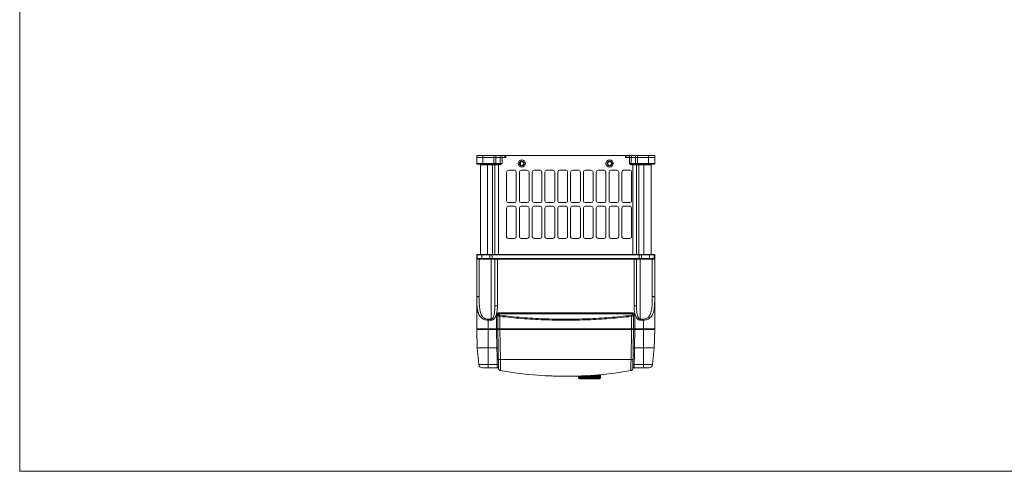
# Model space of a CAD drawing. Header units: millimetres. Extents: x -473 to 23648, y -382 to 1866.
# Tile 49 of 256: x 2110 to 2918, y -382 to -12. Entities that reach past the tile are written whole.
import ezdxf

# ---------------------------------------------------------------- set-up
doc = ezdxf.new("R2010")
doc.units = ezdxf.units.MM
doc.header["$LTSCALE"] = 80
doc.layers.get('0').update_dxf_attribs({"linetype": 'CONTINUOUS'})

msp = doc.modelspace()

# ---------------------------------------------------------------- linework, layer by layer
at = {"lineweight": 0}
for p, q in [((2110.224, 647.262), (2110.224, -382.445)), ((2110.224, -382.445), (4537.836, -382.445))]:
    msp.add_line(p, q, dxfattribs=at)
at = {"color": 0, "linetype": 'Continuous', "lineweight": 0}
for p, q in [((2484.913, -130.004), (2484.913, -123.504)), ((2484.913, -123.504), (2630.913, -123.504)), ((2484.913, -125.004), (2505.913, -125.004)), ((2489.913, -130.504), (2489.913, -123.504)), ((2499.082, -130.504), (2499.082, -123.504)), ((2500.625, -130.004), (2500.625, -123.504)), ((2504.2, -130.004), (2504.2, -123.504)), ((2505.744, -130.004), (2505.744, -123.504)), ((2505.913, -123.504), (2505.913, -125.004)), ((2505.913, -125.004), (2508.913, -125.004)), ((2507.913, -123.504), (2507.913, -125.004)), ((2508.913, -123.504), (2508.913, -125.004)), ((2520.913, -131.096), (2520.913, -128.913)), ((2606.913, -123.504), (2606.913, -125.004)), ((2606.913, -125.004), (2609.913, -125.004)), ((2607.913, -125.004), (2607.913, -123.504)), ((2609.913, -125.004), (2609.913, -123.504)), ((2609.913, -125.004), (2630.913, -125.004)), ((2610.082, -123.504), (2610.082, -130.004)), ((2611.625, -123.504), (2611.625, -130.004)), ((2615.2, -123.504), (2615.2, -130.004)), ((2616.744, -130.504), (2616.744, -123.504)), ((2625.913, -130.504), (2625.913, -123.504)), ((2630.913, -123.504), (2630.913, -130.004)), ((2484.913, -130.004), (2505.744, -130.004)), ((2485.413, -130.504), (2503.107, -130.504)), ((2487.788, -130.504), (2487.977, -130.567)), ((2487.913, -204.504), (2487.913, -130.568)), ((2487.978, -130.568), (2487.977, -130.567)), ((2487.978, -130.568), (2487.994, -130.581)), ((2487.979, -130.568), (2488.001, -130.587)), ((2487.994, -130.581), (2488.015, -130.603)), ((2488.26, -131.004), (2503.107, -131.004)), ((2493.913, -204.504), (2493.913, -130.504)), ((2497.913, -204.504), (2497.913, -130.504)), ((2499.913, -131.004), (2499.913, -204.504)), ((2502.913, -204.504), (2502.913, -130.504)), ((2503.107, -131.004), (2503.107, -130.504)), ((2504.244, -130.816), (2504.093, -130.41)), ((2509.413, -137.004), (2509.413, -160.504)), ((2515.913, -135.504), (2510.913, -135.504)), ((2517.413, -160.504), (2517.413, -137.004)), ((2519.913, -137.004), (2519.913, -160.504)), ((2520.435, -129.904), (2520.913, -129.904)), ((2526.413, -135.504), (2521.413, -135.504)), ((2527.913, -160.504), (2527.913, -137.004)), ((2530.413, -137.004), (2530.413, -160.504)), ((2536.913, -135.504), (2531.913, -135.504)), ((2538.413, -160.504), (2538.413, -137.004)), ((2540.913, -137.004), (2540.913, -160.504)), ((2547.413, -135.504), (2542.413, -135.504)), ((2548.913, -160.504), (2548.913, -137.004)), ((2551.413, -137.004), (2551.413, -160.504)), ((2557.913, -135.504), (2552.913, -135.504)), ((2559.413, -160.504), (2559.413, -137.004)), ((2561.913, -137.004), (2561.913, -160.504)), ((2568.413, -135.504), (2563.413, -135.504)), ((2569.913, -160.504), (2569.913, -137.004)), ((2572.413, -137.004), (2572.413, -160.504)), ((2578.913, -135.504), (2573.913, -135.504)), ((2580.413, -160.504), (2580.413, -137.004)), ((2582.913, -137.004), (2582.913, -160.504)), ((2589.413, -135.504), (2584.413, -135.504)), ((2590.913, -160.504), (2590.913, -137.004)), ((2593.413, -137.004), (2593.413, -160.504)), ((2599.913, -135.504), (2594.913, -135.504)), ((2601.413, -160.504), (2601.413, -137.004)), ((2603.913, -137.004), (2603.913, -160.504)), ((2610.413, -135.504), (2605.413, -135.504)), ((2610.082, -130.004), (2630.913, -130.004)), ((2611.582, -130.816), (2611.732, -130.41)), ((2611.913, -160.504), (2611.913, -137.004)), ((2612.718, -131.004), (2612.718, -130.504)), ((2612.718, -130.504), (2630.413, -130.504)), ((2612.718, -131.004), (2627.566, -131.004)), ((2612.913, -204.504), (2612.913, -130.504)), ((2615.913, -204.504), (2615.913, -131.004)), ((2617.913, -204.504), (2617.913, -130.504)), ((2621.913, -204.504), (2621.913, -130.504)), ((2627.812, -130.599), (2627.847, -130.568)), ((2627.847, -130.568), (2627.848, -130.567)), ((2627.848, -130.567), (2628.037, -130.504)), ((2627.913, -130.504), (2627.913, -204.504)), ((2509.413, -166.504), (2509.413, -190.004)), ((2510.913, -162.004), (2515.913, -162.004)), ((2515.913, -165.004), (2510.913, -165.004)), ((2517.413, -190.004), (2517.413, -166.504)), ((2519.913, -166.504), (2519.913, -190.004)), ((2521.413, -162.004), (2526.413, -162.004)), ((2526.413, -165.004), (2521.413, -165.004)), ((2527.913, -190.004), (2527.913, -166.504)), ((2530.413, -166.504), (2530.413, -190.004)), ((2531.913, -162.004), (2536.913, -162.004)), ((2536.913, -165.004), (2531.913, -165.004)), ((2538.413, -190.004), (2538.413, -166.504)), ((2540.913, -166.504), (2540.913, -190.004)), ((2542.413, -162.004), (2547.413, -162.004)), ((2547.413, -165.004), (2542.413, -165.004)), ((2548.913, -190.004), (2548.913, -166.504)), ((2551.413, -166.504), (2551.413, -190.004)), ((2552.913, -162.004), (2557.913, -162.004)), ((2557.913, -165.004), (2552.913, -165.004)), ((2559.413, -190.004), (2559.413, -166.504)), ((2561.913, -166.504), (2561.913, -190.004)), ((2563.413, -162.004), (2568.413, -162.004)), ((2568.413, -165.004), (2563.413, -165.004)), ((2569.913, -190.004), (2569.913, -166.504)), ((2572.413, -166.504), (2572.413, -190.004)), ((2573.913, -162.004), (2578.913, -162.004)), ((2578.913, -165.004), (2573.913, -165.004)), ((2580.413, -190.004), (2580.413, -166.504)), ((2582.913, -166.504), (2582.913, -190.004)), ((2584.413, -162.004), (2589.413, -162.004)), ((2589.413, -165.004), (2584.413, -165.004)), ((2590.913, -190.004), (2590.913, -166.504)), ((2593.413, -166.504), (2593.413, -190.004)), ((2594.913, -162.004), (2599.913, -162.004)), ((2599.913, -165.004), (2594.913, -165.004)), ((2601.413, -190.004), (2601.413, -166.504)), ((2603.913, -166.504), (2603.913, -190.004)), ((2605.413, -162.004), (2610.413, -162.004)), ((2610.413, -165.004), (2605.413, -165.004)), ((2611.913, -190.004), (2611.913, -166.504)), ((2510.913, -191.504), (2515.913, -191.504)), ((2521.413, -191.504), (2526.413, -191.504)), ((2531.913, -191.504), (2536.913, -191.504)), ((2542.413, -191.504), (2547.413, -191.504)), ((2552.913, -191.504), (2557.913, -191.504)), ((2563.413, -191.504), (2568.413, -191.504)), ((2573.913, -191.504), (2578.913, -191.504)), ((2584.413, -191.504), (2589.413, -191.504)), ((2594.913, -191.504), (2599.913, -191.504)), ((2605.413, -191.504), (2610.413, -191.504)), ((2484.913, -205.004), (2630.913, -205.004)), ((2484.913, -208.004), (2484.913, -205.004)), ((2630.913, -208.004), (2484.913, -208.004)), ((2484.913, -265.504), (2484.913, -208.504)), ((2484.913, -208.504), (2630.913, -208.504)), ((2485.329, -208.004), (2485.329, -205.004)), ((2485.413, -204.504), (2630.413, -204.504)), ((2486.913, -239.115), (2486.913, -208.504)), ((2489.163, -208.004), (2489.163, -205.004)), ((2495.663, -205.004), (2495.663, -208.004)), ((2496.913, -258.491), (2496.913, -208.504)), ((2497.663, -208.504), (2497.663, -204.504)), ((2499.913, -208.504), (2499.913, -246.691)), ((2501.913, -208.504), (2501.913, -246.691)), ((2613.913, -246.691), (2613.913, -208.504)), ((2615.913, -246.691), (2615.913, -208.504)), ((2618.163, -208.504), (2618.163, -204.504)), ((2618.913, -208.504), (2618.913, -257.575)), ((2620.163, -208.004), (2620.163, -205.004)), ((2626.663, -205.004), (2626.663, -208.004)), ((2628.913, -208.504), (2628.913, -239.115)), ((2630.496, -205.004), (2630.496, -208.004)), ((2630.913, -208.004), (2630.913, -205.004)), ((2630.913, -208.504), (2630.913, -265.504)), ((2501.913, -246.691), (2499.913, -246.691)), ((2613.913, -246.691), (2615.913, -246.691)), ((2494.213, -281.069), (2494.213, -257.575)), ((2496.913, -257.575), (2494.213, -257.575)), ((2501.249, -265.504), (2501.249, -254.741)), ((2502.237, -254.741), (2501.249, -254.741)), ((2502.295, -254.306), (2501.378, -253.985)), ((2502.237, -265.504), (2502.237, -254.741)), ((2503.213, -253.819), (2503.213, -252.495)), ((2503.213, -252.495), (2612.613, -252.495)), ((2503.213, -253.304), (2612.613, -253.304)), ((2503.891, -265.504), (2503.891, -255.345)), ((2611.935, -265.504), (2611.935, -255.345)), ((2612.613, -253.819), (2612.613, -252.495)), ((2613.53, -254.306), (2614.448, -253.984)), ((2613.588, -254.741), (2614.576, -254.741)), ((2613.588, -254.741), (2613.588, -265.504)), ((2614.576, -254.741), (2614.576, -265.504)), ((2618.913, -258.491), (2618.913, -257.575)), ((2621.613, -257.575), (2618.913, -257.575)), ((2621.613, -281.069), (2621.613, -257.575)), ((2484.913, -265.504), (2630.913, -265.504)), ((2484.965, -266.004), (2630.86, -266.004)), ((2485.359, -281.069), (2484.965, -266.004)), ((2485.456, -266.004), (2485.413, -265.504)), ((2496.913, -258.491), (2494.213, -258.491)), ((2501.284, -266.004), (2501.54, -281.069)), ((2502.271, -266.004), (2502.531, -281.108)), ((2502.756, -266.004), (2502.713, -265.504)), ((2503.926, -266.004), (2504.362, -290.854)), ((2503.978, -266.004), (2503.971, -265.504)), ((2518.913, -265.504), (2518.918, -266.004)), ((2522.484, -265.504), (2522.489, -266.004)), ((2595.177, -265.504), (2595.173, -266.004)), ((2596.913, -265.504), (2596.908, -266.004)), ((2611.463, -290.854), (2611.899, -266.004)), ((2611.847, -266.004), (2611.854, -265.504)), ((2613.054, -266.004), (2613.095, -265.504)), ((2613.294, -281.108), (2613.554, -266.004)), ((2614.285, -281.069), (2614.542, -266.004)), ((2614.533, -266.004), (2614.571, -265.504)), ((2621.613, -258.491), (2618.913, -258.491)), ((2630.369, -266.004), (2630.413, -265.504)), ((2630.466, -281.069), (2630.86, -266.004)), ((2485.359, -281.069), (2486.655, -294.738)), ((2488.322, -281.06), (2487.856, -281.063)), ((2494.213, -281.069), (2494.211, -294.738)), ((2494.213, -281.069), (2501.541, -281.069)), ((2614.284, -281.069), (2621.613, -281.069)), ((2621.613, -281.069), (2621.614, -294.738)), ((2627.97, -281.063), (2627.503, -281.06)), ((2630.466, -281.069), (2629.17, -294.738)), ((2501.614, -286.904), (2501.751, -294.738)), ((2502.614, -286.981), (2502.755, -295.077)), ((2613.07, -295.077), (2613.212, -286.981)), ((2614.075, -294.738), (2614.211, -286.904)), ((2490.026, -294.737), (2486.655, -294.738)), ((2501.942, -297.454), (2489.642, -297.454)), ((2494.211, -294.738), (2490.026, -294.737)), ((2501.751, -294.738), (2494.211, -294.738)), ((2494.213, -294.954), (2494.213, -294.738)), ((2494.213, -297.454), (2494.213, -294.954)), ((2501.751, -294.738), (2501.755, -294.935)), ((2504.362, -290.854), (2611.463, -290.854)), ((2504.422, -294.917), (2504.422, -294.957)), ((2611.403, -294.957), (2611.404, -294.867)), ((2626.184, -297.454), (2613.883, -297.454)), ((2614.07, -294.935), (2614.075, -294.738)), ((2621.614, -294.738), (2614.075, -294.738)), ((2621.613, -297.454), (2621.613, -294.738)), ((2629.17, -294.738), (2621.614, -294.738)), ((2514.171, -301.381), (2514.214, -301.386)), ((2568.313, -305.754), (2568.313, -304.257)), ((2568.313, -305.754), (2568.313, -304.257)), ((2568.313, -305.754), (2568.325, -305.754)), ((2568.325, -305.754), (2568.325, -304.256)), ((2568.362, -305.754), (2568.362, -304.255)), ((2568.362, -305.754), (2568.423, -305.754)), ((2568.423, -305.754), (2568.423, -304.252)), ((2568.509, -305.754), (2568.509, -304.249)), ((2568.509, -305.754), (2568.619, -305.754)), ((2568.619, -305.754), (2568.619, -304.245)), ((2568.66, -306.054), (2568.625, -306.054)), ((2568.72, -306.054), (2568.72, -306.041)), ((2568.72, -306.054), (2585.965, -306.054)), ((2568.753, -305.754), (2568.753, -304.239)), ((2568.753, -305.754), (2568.91, -305.754)), ((2568.813, -306.054), (2568.813, -306.254)), ((2585.813, -306.254), (2568.813, -306.254)), ((2568.909, -306.054), (2568.909, -306.018)), ((2568.91, -305.754), (2568.91, -304.233)), ((2569.091, -305.754), (2569.091, -304.226)), ((2569.091, -305.754), (2569.294, -305.754)), ((2585.513, -306.554), (2569.113, -306.554)), ((2569.191, -306.054), (2569.191, -305.983)), ((2569.294, -305.754), (2569.294, -304.218)), ((2569.518, -305.754), (2569.518, -304.208)), ((2569.518, -305.754), (2569.765, -305.754)), ((2569.561, -306.054), (2569.561, -305.915)), ((2569.765, -305.754), (2569.765, -304.199)), ((2570.016, -306.054), (2570.016, -304.188)), ((2570.032, -305.754), (2570.032, -304.188)), ((2570.032, -305.754), (2570.318, -305.754)), ((2570.318, -305.754), (2570.318, -304.176)), ((2570.551, -306.054), (2570.551, -304.167)), ((2570.624, -305.754), (2570.624, -304.164)), ((2570.624, -305.754), (2570.949, -305.754)), ((2570.949, -305.754), (2570.949, -304.151)), ((2571.161, -306.054), (2571.161, -304.142)), ((2571.29, -305.754), (2571.29, -304.137)), ((2571.29, -305.754), (2571.649, -305.754)), ((2571.649, -305.754), (2571.649, -304.123)), ((2571.838, -306.054), (2571.838, -304.115)), ((2572.023, -305.754), (2572.023, -304.108)), ((2572.023, -305.754), (2572.411, -305.754)), ((2572.411, -305.754), (2572.411, -304.092)), ((2572.574, -306.054), (2572.574, -304.086)), ((2572.813, -305.754), (2572.813, -304.076)), ((2572.813, -305.754), (2573.227, -305.754)), ((2573.227, -305.754), (2573.227, -304.06)), ((2573.363, -306.054), (2573.363, -304.054)), ((2573.652, -305.754), (2573.652, -304.042)), ((2573.652, -305.754), (2574.087, -305.754)), ((2574.087, -305.754), (2574.087, -304.025)), ((2574.195, -306.054), (2574.195, -304.021)), ((2574.532, -305.754), (2574.532, -304.007)), ((2574.532, -305.754), (2574.983, -305.754)), ((2574.983, -305.754), (2574.983, -303.986)), ((2575.061, -306.054), (2575.061, -303.981)), ((2575.441, -305.754), (2575.441, -303.954)), ((2575.441, -305.754), (2575.905, -305.754)), ((2575.905, -305.754), (2575.905, -303.933)), ((2575.952, -306.054), (2575.952, -303.929)), ((2576.372, -305.754), (2576.372, -303.893)), ((2576.372, -305.754), (2576.842, -305.754)), ((2576.842, -305.754), (2576.842, -303.856)), ((2576.857, -306.054), (2576.857, -303.855)), ((2577.313, -306.054), (2577.313, -303.823)), ((2577.313, -305.754), (2577.784, -305.754)), ((2577.784, -305.754), (2577.784, -303.79)), ((2578.222, -306.054), (2578.222, -303.759)), ((2578.253, -305.754), (2578.253, -303.757)), ((2578.253, -305.754), (2578.721, -305.754)), ((2578.721, -305.754), (2578.721, -303.724)), ((2579.121, -306.054), (2579.121, -303.696)), ((2579.184, -305.754), (2579.184, -303.692)), ((2579.184, -305.754), (2579.642, -305.754)), ((2579.642, -305.754), (2579.642, -303.66)), ((2580.001, -306.054), (2580.001, -303.634)), ((2580.094, -305.754), (2580.094, -303.628)), ((2580.094, -305.754), (2580.538, -305.754)), ((2580.538, -305.754), (2580.538, -303.597)), ((2580.851, -306.054), (2580.851, -303.575)), ((2580.973, -305.754), (2580.973, -303.566)), ((2580.973, -305.754), (2581.399, -305.754)), ((2581.399, -305.754), (2581.399, -303.536)), ((2581.663, -306.054), (2581.663, -303.518)), ((2581.813, -305.754), (2581.813, -303.507)), ((2581.813, -305.754), (2582.214, -305.754)), ((2582.214, -305.754), (2582.214, -303.479)), ((2582.426, -306.054), (2582.426, -303.464)), ((2582.603, -305.754), (2582.603, -303.452)), ((2582.603, -305.754), (2582.977, -305.754)), ((2582.977, -305.754), (2582.977, -303.426)), ((2583.134, -306.054), (2583.134, -303.415)), ((2583.335, -305.754), (2583.335, -303.401)), ((2583.335, -305.754), (2583.677, -305.754)), ((2583.677, -305.754), (2583.677, -303.377)), ((2583.778, -306.054), (2583.778, -303.37)), ((2584.001, -305.754), (2584.001, -303.354)), ((2584.001, -305.754), (2584.307, -305.754)), ((2584.307, -305.754), (2584.307, -303.333)), ((2584.351, -306.054), (2584.351, -303.329)), ((2584.594, -305.754), (2584.594, -303.312)), ((2584.594, -305.754), (2584.861, -305.754)), ((2584.847, -306.054), (2584.847, -305.85)), ((2584.861, -305.754), (2584.861, -303.287)), ((2585.107, -305.754), (2585.107, -303.262)), ((2585.107, -305.754), (2585.332, -305.754)), ((2585.261, -306.054), (2585.261, -305.953)), ((2585.332, -305.754), (2585.332, -303.238)), ((2585.535, -305.754), (2585.535, -303.217)), ((2585.535, -305.754), (2585.715, -305.754)), ((2585.587, -306.054), (2585.587, -306.004)), ((2585.715, -305.754), (2585.715, -303.199)), ((2585.813, -306.054), (2585.813, -306.254)), ((2585.823, -306.054), (2585.823, -306.031)), ((2585.872, -305.754), (2585.872, -303.183)), ((2585.872, -305.754), (2586.006, -305.754)), ((2585.965, -306.054), (2585.965, -306.045)), ((2586.013, -306.054), (2586.001, -306.054)), ((2586.006, -305.754), (2586.006, -303.169)), ((2586.116, -305.754), (2586.116, -303.157)), ((2586.116, -305.754), (2586.202, -305.754)), ((2586.202, -305.754), (2586.202, -303.149)), ((2586.263, -305.754), (2586.263, -303.142)), ((2586.263, -305.754), (2586.3, -305.754)), ((2586.3, -305.754), (2586.3, -303.138)), ((2586.313, -305.754), (2586.313, -303.137)), ((2586.313, -305.754), (2586.313, -303.137)), ((2601.462, -301.407), (2601.611, -301.386)), ((2601.611, -301.386), (2601.656, -301.381))]:
    msp.add_line(p, q, dxfattribs=at)
for centre, radius in [((2521.913, -130.004), 3), ((2521.913, -130.004), 2), ((2521.913, -130.004), 1.5), ((2593.913, -130.004), 3), ((2593.913, -130.004), 2), ((2593.913, -130.004), 1.5)]:
    msp.add_circle(centre, radius, dxfattribs=at)
for centre, radius, start, end in [((2485.413, -130.004), 0.5, 180, 270), ((2487.782, -130.971), 0.467, 64.253125, 74.405373), ((2487.786, -130.963), 0.458, 58.765044, 64.25605), ((2499.413, -131.004), 0.5, 0, 90), ((2503.108, -124.854), 5.65, 269.996565, 272.051661), ((2510.913, -137.004), 1.5, 90, 180), ((2515.913, -137.004), 1.5, 0, 90), ((2521.413, -137.004), 1.5, 90, 180), ((2526.413, -137.004), 1.5, 0, 90), ((2531.913, -137.004), 1.5, 90, 180), ((2536.913, -137.004), 1.5, 0, 90), ((2542.413, -137.004), 1.5, 90, 180), ((2547.413, -137.004), 1.5, 0, 90), ((2552.913, -137.004), 1.5, 90, 180), ((2557.913, -137.004), 1.5, 0, 90), ((2563.413, -137.004), 1.5, 90, 180), ((2568.413, -137.004), 1.5, 0, 90), ((2573.913, -137.004), 1.5, 90, 180), ((2578.913, -137.004), 1.5, 0, 90), ((2584.413, -137.004), 1.5, 90, 180), ((2589.413, -137.004), 1.5, 0, 90), ((2594.913, -137.004), 1.5, 90, 180), ((2599.913, -137.004), 1.5, 0, 90), ((2605.413, -137.004), 1.5, 90, 180), ((2610.413, -137.004), 1.5, 0, 90), ((2616.413, -131.004), 0.5, 90, 180), ((2628.039, -130.963), 0.459, 115.649316, 120.902224), ((2628.043, -130.971), 0.467, 105.594721, 115.651543), ((2626.08, -130.187), 1.813, 346.623007, 347.84896), ((2630.413, -130.004), 0.5, 270, 0), ((2510.913, -160.504), 1.5, 180, 270), ((2515.913, -160.504), 1.5, 270, 0), ((2521.413, -160.504), 1.5, 180, 270), ((2526.413, -160.504), 1.5, 270, 0), ((2531.913, -160.504), 1.5, 180, 270), ((2536.913, -160.504), 1.5, 270, 0), ((2542.413, -160.504), 1.5, 180, 270), ((2547.413, -160.504), 1.5, 270, 0), ((2552.913, -160.504), 1.5, 180, 270), ((2557.913, -160.504), 1.5, 270, 0), ((2563.413, -160.504), 1.5, 180, 270), ((2568.413, -160.504), 1.5, 270, 0), ((2573.913, -160.504), 1.5, 180, 270), ((2578.913, -160.504), 1.5, 270, 0), ((2584.413, -160.504), 1.5, 180, 270), ((2589.413, -160.504), 1.5, 270, 0), ((2594.913, -160.504), 1.5, 180, 270), ((2599.913, -160.504), 1.5, 270, 0), ((2605.413, -160.504), 1.5, 180, 270), ((2610.413, -160.504), 1.5, 270, 0), ((2510.913, -166.504), 1.5, 90, 180), ((2515.913, -166.504), 1.5, 0, 90), ((2521.413, -166.504), 1.5, 90, 180), ((2526.413, -166.504), 1.5, 0, 90), ((2531.913, -166.504), 1.5, 90, 180), ((2536.913, -166.504), 1.5, 0, 90), ((2542.413, -166.504), 1.5, 90, 180), ((2547.413, -166.504), 1.5, 0, 90), ((2552.913, -166.504), 1.5, 90, 180), ((2557.913, -166.504), 1.5, 0, 90), ((2563.413, -166.504), 1.5, 90, 180), ((2568.413, -166.504), 1.5, 0, 90), ((2573.913, -166.504), 1.5, 90, 180), ((2578.913, -166.504), 1.5, 0, 90), ((2584.413, -166.504), 1.5, 90, 180), ((2589.413, -166.504), 1.5, 0, 90), ((2594.913, -166.504), 1.5, 90, 180), ((2599.913, -166.504), 1.5, 0, 90), ((2605.413, -166.504), 1.5, 90, 180), ((2610.413, -166.504), 1.5, 0, 90), ((2510.913, -190.004), 1.5, 180, 270), ((2515.913, -190.004), 1.5, 270, 0), ((2521.413, -190.004), 1.5, 180, 270), ((2526.413, -190.004), 1.5, 270, 0), ((2531.913, -190.004), 1.5, 180, 270), ((2536.913, -190.004), 1.5, 270, 0), ((2542.413, -190.004), 1.5, 180, 270), ((2547.413, -190.004), 1.5, 270, 0), ((2552.913, -190.004), 1.5, 180, 270), ((2557.913, -190.004), 1.5, 270, 0), ((2563.413, -190.004), 1.5, 180, 270), ((2568.413, -190.004), 1.5, 270, 0), ((2573.913, -190.004), 1.5, 180, 270), ((2578.913, -190.004), 1.5, 270, 0), ((2584.413, -190.004), 1.5, 180, 270), ((2589.413, -190.004), 1.5, 270, 0), ((2594.913, -190.004), 1.5, 180, 270), ((2599.913, -190.004), 1.5, 270, 0), ((2605.413, -190.004), 1.5, 180, 270), ((2610.413, -190.004), 1.5, 270, 0), ((2485.413, -205.004), 0.5, 90, 180), ((2485.413, -208.004), 0.5, 180, 270), ((2488.663, -205.004), 0.5, 0, 90), ((2488.663, -208.004), 0.5, 270, 0), ((2496.163, -205.004), 0.5, 90, 180), ((2496.163, -208.004), 0.5, 180, 270), ((2619.663, -205.004), 0.5, 0, 90), ((2619.663, -208.004), 0.5, 270, 0), ((2627.163, -205.004), 0.5, 90, 180), ((2627.163, -208.004), 0.5, 180, 270), ((2630.413, -205.004), 0.5, 0, 90), ((2630.413, -208.004), 0.5, 270, 0), ((2503.537, -254.74), 2.288, 160.726005, 180.040875), ((2503.601, -254.702), 1.365, 163.155853, 181.667659), ((2612.292, -254.739), 2.284, 359.941836, 19.290366), ((3083.692, -276.727), 582.167, 180.42733, 181.001684), ((3378.401, -271.683), 875.921, 180.616571, 181.000741), ((1737.427, -271.683), 875.918, 358.999258, 359.383429), ((2032.564, -276.732), 581.737, 358.998104, 359.572882), ((2489.642, -294.454), 3, 185.414702, 270), ((2501.859, -298.454), 1, 10.989266, 85.34646), ((2504.804, -297.883), 2, 189.672274, 260.160585), ((2503.344, -298.437), 0.532, 147.713392, 161.018193), ((1785.428, -303.445), 719.045, 0.679627, 1.003341), ((2611.021, -297.883), 2, 279.83942, 350.327726), ((3340.25, -303.6), 728.899, 178.998096, 179.313521), ((2613.966, -298.454), 1, 94.65362, 169.010742), ((2626.184, -294.454), 3, 269.999904, 354.585289), ((2557.932, 8.517), 312.972, 260.163093, 269.996466), ((2557.918, 8.087), 312.542, 266.775024, 269.99903), ((2557.893, 8.517), 312.972, 270.003534, 279.836907), ((2568.613, -305.754), 0.3, 180, 252.000003), ((2568.621, -305.754), 0.296, 180.000491, 181.106803), ((2568.661, -305.755), 0.299, 260.63822, 263.151695), ((2568.625, -305.759), 0.296, 267.732371, 269.998003), ((2568.66, -305.759), 0.296, 263.140538, 269.9847), ((2568.72, -305.761), 0.294, 258.444135, 269.965034), ((2568.802, -305.768), 0.287, 251.648608, 253.615991), ((2568.803, -305.765), 0.289, 253.610816, 269.946435), ((2569.113, -306.254), 0.3, 180, 270.000008), ((2568.909, -305.772), 0.282, 251.440257, 269.935714), ((2569.039, -305.78), 0.274, 251.165083, 269.924932), ((2585.513, -306.254), 0.3, 269.999992, 0), ((2585.586, -305.78), 0.274, 270.075068, 288.834924), ((2585.716, -305.772), 0.282, 270.064286, 288.559747), ((2585.822, -305.765), 0.289, 270.053565, 286.389184), ((2585.823, -305.768), 0.287, 286.384009, 288.35139), ((2585.905, -305.761), 0.294, 270.034966, 281.555865), ((2585.965, -305.759), 0.296, 270.0153, 276.859462), ((2586.001, -305.759), 0.296, 270.002094, 272.324726), ((2586.013, -305.754), 0.3, 270, 0)]:
    msp.add_arc(centre, radius, start, end, dxfattribs=at)
for points, start_tangent, end_tangent in [([(2487.908, -130.521), (2487.789, -130.504)], (-0.9632142, 0.268735), (-1, 0)), ([(2487.973, -130.566), (2487.991, -130.641), (2488.026, -130.756)], (0.2094484, -0.9778197), (0.3442327, -0.9388843)), ([(2488.154, -130.965), (2488.117, -130.748), (2487.988, -130.576), (2487.978, -130.568)], (0.0599123, 0.9982036), (-0.7950097, 0.6065968)), ([(2488.26, -131.004), (2488.197, -130.754), (2488.024, -130.571)], (0, 1), (-0.8549299, 0.5187436)), ([(2488.026, -130.756), (2488.066, -130.847)], (0.3442327, -0.9388843), (0.4599781, -0.8879303)), ([(2488.066, -130.847), (2488.109, -130.917)], (0.4599781, -0.8879303), (0.605173, -0.796094)), ([(2488.109, -130.917), (2488.154, -130.965)], (0.605173, -0.796094), (0.7718283, -0.635831)), ([(2488.154, -130.965), (2488.224, -131), (2488.253, -130.992)], (0.7718496, -0.6358052), (0.8676762, 0.4971298)), ([(2500.625, -130.004), (2500.591, -130.254), (2500.497, -130.437), (2500.368, -130.504)], (0, -1), (-1, 0)), ([(2503.107, -131.004), (2503.341, -130.997), (2503.555, -130.978), (2503.752, -130.948), (2503.931, -130.91), (2504.095, -130.866), (2504.244, -130.816)], (1, -0.0000072), (0.9376784, 0.3475043)), ([(2503.31, -130.501), (2503.496, -130.491), (2503.666, -130.476), (2503.822, -130.457), (2503.964, -130.435), (2504.093, -130.41)], (0.9993568, 0.0358602), (0.9779418, 0.2088776)), ([(2504.093, -130.41), (2504.365, -130.353), (2504.663, -130.283), (2504.992, -130.201), (2505.352, -130.107), (2505.744, -130.004)], (0.9811691, 0.1931505), (0.9670307, 0.2546596)), ([(2504.2, -130.004), (2504.172, -130.232), (2504.093, -130.41)], (0, -1), (-0.581176, -0.8137779)), ([(2504.244, -130.816), (2504.522, -130.701), (2504.809, -130.561), (2505.106, -130.397), (2505.416, -130.21), (2505.744, -130.004)], (0.937645, 0.3475943), (0.8451226, 0.5345726)), ([(2610.082, -130.004), (2610.185, -130.07), (2610.33, -130.161), (2610.507, -130.27), (2610.706, -130.389), (2610.92, -130.509), (2611.14, -130.624), (2611.362, -130.727), (2611.582, -130.816)], (0.8451541, -0.5345228), (0.9376615, -0.3475498)), ([(2610.082, -130.004), (2610.206, -130.037), (2610.379, -130.083), (2610.588, -130.137), (2610.818, -130.197), (2611.057, -130.257), (2611.293, -130.314), (2611.519, -130.366), (2611.732, -130.41)], (0.9669875, -0.2548238), (0.9811695, -0.1931486)), ([(2611.582, -130.816), (2612.115, -130.955), (2612.718, -131.004)], (0.9380877, -0.3463979), (1, -0.0000763)), ([(2611.732, -130.41), (2611.653, -130.232), (2611.625, -130.004)], (-0.5813758, 0.8136352), (0, 1)), ([(2611.732, -130.41), (2612.195, -130.48), (2612.718, -130.504)], (0.9780144, -0.2085373), (1, -0.0000224)), ([(2615.2, -130.004), (2615.235, -130.254), (2615.329, -130.437), (2615.457, -130.504)], (0, -1), (1, 0)), ([(2627.566, -131.004), (2627.629, -130.754), (2627.801, -130.571), (2627.804, -130.57)], (0.0000003, 1), (0.8579405, 0.5137491)), ([(2627.566, -131.004), (2627.623, -130.993), (2627.639, -130.961)], (1, 0.0000817), (0.1257544, 0.9920614)), ([(2627.671, -130.965), (2627.708, -130.748), (2627.837, -130.576), (2627.847, -130.568)], (-0.0599028, 0.9982042), (0.7948314, 0.6068303)), ([(2627.671, -130.965), (2627.747, -130.87), (2627.8, -130.752), (2627.838, -130.628), (2627.843, -130.606)], (0.7721282, 0.6354667), (0.231514, 0.9728316)), ([(2627.917, -130.521), (2628.037, -130.504)], (0.9632141, 0.2687351), (1, 0)), ([(2485.391, -204.754), (2485.329, -205.004)], (-0.466672, -0.8844305), (0, -1)), ([(2485.391, -208.254), (2485.329, -208.004)], (-0.4666732, 0.8844298), (0, 1)), ([(2485.788, -204.504), (2485.558, -204.571), (2485.391, -204.754)], (-1, 0), (-0.466672, -0.8844305)), ([(2485.788, -208.504), (2485.558, -208.437), (2485.391, -208.254)], (-1, 0), (-0.4666732, 0.8844298)), ([(2630.038, -204.504), (2630.267, -204.571), (2630.435, -204.754)], (1, 0), (0.4666732, -0.8844298)), ([(2630.038, -208.504), (2630.267, -208.437), (2630.435, -208.254)], (1, 0), (0.466672, 0.8844305)), ([(2630.435, -204.754), (2630.496, -205.004)], (0.4666732, -0.8844298), (0, -1)), ([(2630.435, -208.254), (2630.496, -208.004)], (0.466672, 0.8844305), (0, 1)), ([(2484.913, -239.767), (2485.065, -239.517), (2485.498, -239.306), (2486.147, -239.165), (2486.913, -239.115)], (0, 1), (1, 0)), ([(2494.213, -258.491), (2492.479, -258.331), (2490.95, -257.878), (2489.536, -257.126), (2488.24, -256.031), (2487.149, -254.595), (2486.319, -252.84), (2485.731, -250.787), (2485.334, -248.456), (2485.086, -245.845), (2484.953, -242.958), (2484.913, -239.77)], (-0.9999999, 0.0004333), (0.0000094, 1)), ([(2494.213, -257.575), (2492.715, -257.419), (2491.455, -256.973), (2490.359, -256.232), (2489.412, -255.152), (2488.64, -253.736), (2488.041, -252.006), (2487.593, -249.981), (2487.274, -247.682), (2487.064, -245.108), (2486.948, -242.261), (2486.913, -239.115)], (-0.9999999, 0.0003489), (0.0000342, 1)), ([(2628.913, -239.115), (2628.877, -242.258), (2628.761, -245.102), (2628.552, -247.675), (2628.234, -249.972), (2627.787, -251.996), (2627.189, -253.727), (2626.419, -255.145), (2625.472, -256.227), (2624.38, -256.968), (2623.115, -257.418), (2621.613, -257.575)], (0.000033, -1), (-0.9999999, -0.0003397)), ([(2630.913, -239.767), (2630.873, -242.954), (2630.74, -245.839), (2630.492, -248.448), (2630.097, -250.777), (2629.51, -252.83), (2628.682, -254.586), (2627.592, -256.024), (2626.296, -257.122), (2624.887, -257.874), (2623.352, -258.33), (2621.613, -258.491)], (0.0000181, -1), (-0.9999999, -0.0004095)), ([(2630.913, -239.767), (2630.76, -239.517), (2630.327, -239.306), (2629.678, -239.165), (2628.913, -239.115)], (0, 1), (-1, 0.0000004)), ([(2499.913, -246.691), (2499.882, -248.392), (2499.794, -249.957), (2499.658, -251.348), (2499.484, -252.568), (2499.275, -253.651), (2499.032, -254.611), (2498.755, -255.454), (2498.442, -256.178), (2498.096, -256.769), (2497.714, -257.215), (2497.309, -257.489), (2496.913, -257.575)], (0.0000045, -1), (-1, -0.0000474)), ([(2501.913, -246.691), (2501.861, -248.506), (2501.714, -250.185), (2501.488, -251.686), (2501.199, -253.007), (2500.851, -254.185), (2500.445, -255.233), (2499.983, -256.156), (2499.462, -256.95), (2498.884, -257.601), (2498.248, -258.094), (2497.573, -258.395), (2496.913, -258.491)], (0.0000138, -1), (-1, -0.0000094)), ([(2618.913, -258.491), (2618.285, -258.405), (2617.661, -258.142), (2617.061, -257.711), (2616.509, -257.135), (2616.008, -256.433), (2615.556, -255.612), (2615.153, -254.68), (2614.802, -253.642), (2614.502, -252.493), (2614.258, -251.227), (2614.073, -249.844), (2613.955, -248.337), (2613.913, -246.691)], (-0.9999952, 0.0030917), (-0.0000212, 1)), ([(2618.913, -257.575), (2618.536, -257.497), (2618.162, -257.26), (2617.802, -256.869), (2617.47, -256.345), (2617.17, -255.707), (2616.898, -254.958), (2616.657, -254.105), (2616.446, -253.152), (2616.267, -252.094), (2616.12, -250.924), (2616.009, -249.639), (2615.938, -248.234), (2615.913, -246.691)], (-0.9999988, 0.0015336), (-0.000007, 1)), ([(2501.378, -253.985), (2501.493, -253.706), (2501.626, -253.462), (2501.772, -253.253), (2501.924, -253.077), (2502.082, -252.928), (2502.247, -252.802), (2502.422, -252.697), (2502.606, -252.612), (2502.8, -252.548), (2503.003, -252.509), (2503.213, -252.495)], (0.3308545, 0.9436818), (1, -0.0001007)), ([(2503.891, -255.345), (2503.629, -255.323), (2503.355, -255.285), (2503.078, -255.227), (2502.814, -255.148), (2502.585, -255.05), (2502.411, -254.944), (2502.299, -254.839), (2502.237, -254.741)], (-0.9983038, 0.0582197), (-0.3954577, 0.9184842)), ([(2502.295, -254.306), (2502.353, -254.119), (2502.419, -253.955), (2502.492, -253.814), (2502.568, -253.695), (2502.647, -253.595), (2502.73, -253.511), (2502.817, -253.44), (2502.909, -253.382), (2503.006, -253.34), (2503.108, -253.313), (2503.213, -253.304)], (0.2520927, 0.9677031), (1, -0.0000622)), ([(2502.295, -254.306), (2502.513, -254.05), (2502.835, -253.879), (2503.213, -253.819)], (0.4724068, 0.8813806), (1, 0)), ([(2504.051, -254.537), (2503.916, -254.513), (2503.775, -254.473), (2503.633, -254.411), (2503.498, -254.328), (2503.383, -254.226), (2503.299, -254.115), (2503.247, -254.009), (2503.22, -253.91), (2503.213, -253.819)], (-0.9930636, 0.1175788), (-0.0000329, 1)), ([(2503.891, -255.345), (2503.934, -255.036), (2503.99, -254.757), (2504.051, -254.537)], (0.1145918, 0.9934127), (0.3238967, 0.9460924)), ([(2557.913, -258.514), (2539.859, -258.162), (2521.831, -257.105), (2503.891, -255.345)], (-1, 0.0000012), (-0.9931031, 0.1172447)), ([(2557.913, -257.705), (2539.913, -257.353), (2521.938, -256.296), (2504.051, -254.537)], (-1, 0.0000012), (-0.9930622, 0.1175905)), ([(2611.774, -254.537), (2593.888, -256.296), (2575.912, -257.353), (2557.913, -257.705)], (-0.9930622, -0.1175904), (-1, -0.0000012)), ([(2611.935, -255.345), (2593.995, -257.105), (2575.966, -258.162), (2557.913, -258.514)], (-0.9931031, -0.1172446), (-1, -0.0000012)), ([(2612.613, -253.819), (2612.58, -254.005), (2612.494, -254.163), (2612.373, -254.291), (2612.231, -254.391), (2612.078, -254.463), (2611.923, -254.51), (2611.774, -254.537)], (-0.0001766, -1), (-0.9930721, -0.1175066)), ([(2611.935, -255.345), (2611.891, -255.036), (2611.835, -254.757), (2611.774, -254.537)], (-0.1145944, 0.9934124), (-0.3238931, 0.9460937)), ([(2613.588, -254.741), (2613.469, -254.898), (2613.279, -255.03), (2613.04, -255.137), (2612.772, -255.221), (2612.489, -255.281), (2612.206, -255.322), (2611.935, -255.345)], (-0.3946097, -0.9188488), (-0.9982955, -0.0583624)), ([(2612.613, -252.495), (2612.796, -252.506), (2612.971, -252.535), (2613.144, -252.584), (2613.317, -252.653), (2613.492, -252.747), (2613.668, -252.868), (2613.845, -253.02), (2614.016, -253.206), (2614.177, -253.427), (2614.323, -253.686), (2614.448, -253.984)], (1, -0.0000648), (0.3309056, -0.9436639)), ([(2612.613, -253.304), (2612.705, -253.311), (2612.792, -253.331), (2612.878, -253.364), (2612.965, -253.41), (2613.052, -253.473), (2613.141, -253.555), (2613.229, -253.657), (2613.314, -253.782), (2613.395, -253.931), (2613.468, -254.105), (2613.53, -254.306)], (1, -0.0000403), (0.2520854, -0.967705)), ([(2613.53, -254.306), (2613.312, -254.05), (2612.99, -253.879), (2612.613, -253.819)], (-0.4724251, 0.8813708), (-1, -0.0000297)), ([(2613.53, -254.306), (2613.577, -254.52), (2613.588, -254.741)], (0.2917462, -0.9564958), (-0.0285109, -0.9995935)), ([(2487.856, -281.063), (2486.965, -281.062), (2486.05, -281.056), (2485.528, -281.072), (2485.359, -281.069)], (-0.999976, -0.0069328), (-0.9988285, 0.0483898)), ([(2494.213, -281.069), (2491.991, -281.06), (2490.018, -281.059), (2488.322, -281.06)], (-1, 0), (-0.999983, -0.0058333)), ([(2502.531, -281.108), (2502.356, -281.084), (2502, -281.07), (2501.541, -281.069)], (-0.9243801, 0.3814727), (-1, 0.0001816)), ([(2613.294, -281.108), (2613.469, -281.084), (2613.826, -281.07), (2614.285, -281.069)], (0.9244035, 0.3814161), (1, 0.0001212)), ([(2627.503, -281.06), (2625.807, -281.059), (2623.835, -281.06), (2621.613, -281.069)], (-0.999983, 0.005833), (-1, 0)), ([(2630.466, -281.069), (2630.297, -281.072), (2629.775, -281.056), (2628.86, -281.062), (2627.97, -281.063)], (-0.9988286, -0.0483887), (-0.999976, 0.0069317)), ([(2501.614, -286.904), (2501.996, -286.905), (2502.32, -286.919), (2502.537, -286.946), (2502.614, -286.981)], (0.9998504, 0.017297), (0.0174524, -0.9998477)), ([(2614.211, -286.904), (2613.829, -286.905), (2613.505, -286.919), (2613.288, -286.946), (2613.212, -286.981)], (-0.9998504, 0.017297), (-0.0174524, -0.9998477)), ([(2501.751, -294.738), (2502.133, -294.738), (2502.457, -294.753), (2502.674, -294.78), (2502.75, -294.814)], (0.9998504, 0.0172969), (0.0174524, -0.9998477)), ([(2501.755, -294.935), (2502.137, -294.94), (2502.461, -294.969), (2502.678, -295.017), (2502.755, -295.077)], (0.9998553, 0.0170085), (0.0174443, -0.9998478)), ([(2501.755, -294.935), (2501.764, -295.239), (2501.777, -295.564), (2501.796, -295.906), (2501.824, -296.257), (2501.862, -296.604), (2501.907, -296.928), (2501.948, -297.202), (2501.965, -297.391), (2501.942, -297.454)], (0.0232799, -0.999729), (-1, -0.000016)), ([(2501.942, -297.454), (2502.351, -297.542), (2502.688, -297.789), (2502.894, -298.153)], (1, 0), (0.3013607, -0.9535102)), ([(2504.362, -290.854), (2503.7, -290.861), (2503.159, -290.86), (2502.804, -290.852), (2502.681, -290.838)], (-0.9999065, -0.0136741), (-0.0174609, 0.9998475)), ([(2502.755, -295.077), (2502.763, -295.467), (2502.774, -295.877), (2502.788, -296.297), (2502.809, -296.715), (2502.836, -297.12), (2502.868, -297.494), (2502.896, -297.814), (2502.909, -298.047), (2502.894, -298.153)], (0.0174573, -0.9998476), (-0.533919, -0.8455356)), ([(2504.422, -294.957), (2504.435, -296.488), (2504.443, -297.68), (2504.453, -298.586), (2504.461, -299.218), (2504.463, -299.601), (2504.463, -299.853)], (0.0106961, -0.9999428), (-0.0080046, -0.999968)), ([(2611.363, -299.853), (2611.362, -299.59), (2611.365, -299.191), (2611.373, -298.536), (2611.382, -297.613), (2611.39, -296.426), (2611.403, -294.957)], (-0.0079132, 0.9999687), (0.0105803, 0.999944)), ([(2611.463, -290.854), (2612.125, -290.861), (2612.667, -290.86), (2613.021, -290.852), (2613.144, -290.838)], (0.9999065, -0.0136725), (0.0174154, 0.9998483)), ([(2612.931, -298.153), (2612.917, -298.057), (2612.928, -297.82), (2612.966, -297.396), (2613.013, -296.775), (2613.048, -295.988), (2613.07, -295.077)], (-0.5338935, 0.8455517), (0.017694, 0.9998434)), ([(2612.984, -298.264), (2612.954, -298.192), (2612.927, -298.157)], (-0.2428557, 0.9700624), (-0.6763283, 0.7366003)), ([(2613.883, -297.454), (2613.475, -297.542), (2613.138, -297.789), (2612.931, -298.153)], (-1, 0.0000004), (-0.301357, -0.9535114)), ([(2614.07, -294.935), (2613.688, -294.94), (2613.364, -294.969), (2613.147, -295.017), (2613.07, -295.077)], (-0.9998554, 0.0170055), (-0.016873, -0.9998576)), ([(2614.075, -294.738), (2613.692, -294.738), (2613.368, -294.753), (2613.151, -294.78), (2613.075, -294.814)], (-0.9998504, 0.017297), (-0.0174524, -0.9998477)), ([(2613.883, -297.454), (2613.876, -297.208)], (-1, -0.0000888), (0.2550388, 0.9669308)), ([(2613.876, -297.208), (2613.93, -296.843), (2613.996, -296.308), (2614.044, -295.654), (2614.07, -294.935)], (0.2550388, 0.9669308), (0.023863, 0.9997152)), ([(2557.913, -304.454), (2566.009, -304.349), (2574.894, -303.993), (2575.49, -303.96)], (1, 0.0000002), (0.9984173, 0.0562399)), ([(2568.325, -305.76), (2568.34, -305.847), (2568.382, -305.931), (2568.448, -305.997), (2568.532, -306.04), (2568.613, -306.054)], (0.0193078, -0.9998136), (0.9992182, -0.0395346)), ([(2568.612, -306.051), (2568.568, -306.04), (2568.485, -305.997), (2568.419, -305.931), (2568.377, -305.847), (2568.362, -305.754)], (-0.9866821, 0.1626605), (0, 1)), ([(2568.423, -305.754), (2568.438, -305.847), (2568.48, -305.931), (2568.546, -305.997), (2568.628, -306.04), (2568.661, -306.049)], (0, -1), (0.9797919, -0.2000198)), ([(2568.712, -306.04), (2568.63, -305.997), (2568.565, -305.931), (2568.524, -305.847), (2568.509, -305.754)], (-0.9491369, 0.3148636), (0, 1)), ([(2568.619, -305.754), (2568.634, -305.847), (2568.675, -305.931), (2568.739, -305.997), (2568.82, -306.04)], (0, -1), (0.947949, -0.3184222)), ([(2568.95, -306.04), (2568.871, -305.997), (2568.808, -305.931), (2568.767, -305.847), (2568.753, -305.754)], (-0.9464493, 0.3228526), (0, 1)), ([(2568.91, -305.754), (2568.924, -305.847), (2568.964, -305.931), (2569.026, -305.997), (2569.104, -306.04)], (0, -1), (0.9446062, -0.3282061)), ([(2569.217, -306.007), (2569.204, -305.997), (2569.143, -305.931), (2569.104, -305.847), (2569.091, -305.754)], (-0.8182728, 0.5748301), (0, 1)), ([(2569.104, -306.04), (2569.191, -306.054)], (0.9446062, -0.3282061), (1, 0)), ([(2569.365, -306.054), (2569.28, -306.04), (2569.217, -306.007)], (-1, 0), (-0.8182728, 0.5748301)), ([(2569.294, -305.754), (2569.307, -305.847), (2569.345, -305.931), (2569.404, -305.997)], (0, -1), (0.7749743, -0.6319927)), ([(2569.404, -305.997), (2569.478, -306.04), (2569.561, -306.054)], (0.7749743, -0.6319927), (1, 0)), ([(2569.626, -305.997), (2569.568, -305.931), (2569.531, -305.847), (2569.518, -305.754)], (-0.7661025, 0.6427184), (0, 1)), ([(2569.778, -306.054), (2569.698, -306.04), (2569.626, -305.997)], (-1, 0), (-0.7661025, 0.6427184)), ([(2569.765, -305.754), (2569.777, -305.847), (2569.813, -305.931), (2569.868, -305.997), (2569.938, -306.04), (2570.016, -306.054)], (0, -1), (1, 0)), ([(2570.274, -306.054), (2570.199, -306.04), (2570.132, -305.997), (2570.078, -305.931), (2570.043, -305.847), (2570.032, -305.754)], (-1, 0), (0, 1)), ([(2570.318, -305.754), (2570.33, -305.847), (2570.363, -305.931), (2570.414, -305.997), (2570.479, -306.04), (2570.551, -306.054)], (0, -1), (1, 0)), ([(2570.847, -306.054), (2570.778, -306.04), (2570.716, -305.997), (2570.667, -305.931), (2570.635, -305.847), (2570.624, -305.754)], (-1, 0), (0, 1)), ([(2570.949, -305.754), (2570.959, -305.847), (2570.989, -305.931), (2571.036, -305.997), (2571.095, -306.04), (2571.161, -306.054)], (0, -1), (1, 0)), ([(2571.491, -306.054), (2571.429, -306.04), (2571.373, -305.997), (2571.329, -305.931), (2571.3, -305.847), (2571.29, -305.754)], (-1, 0), (0, 1)), ([(2571.649, -305.754), (2571.658, -305.847), (2571.685, -305.931), (2571.727, -305.997), (2571.779, -306.04), (2571.838, -306.054)], (0, -1), (1, 0)), ([(2572.199, -306.054), (2572.144, -306.04), (2572.095, -305.997), (2572.056, -305.931), (2572.031, -305.847), (2572.023, -305.754)], (-1, 0), (0, 1)), ([(2572.411, -305.754), (2572.419, -305.847), (2572.442, -305.931), (2572.478, -305.997), (2572.524, -306.04), (2572.574, -306.054)], (0, -1), (1, 0)), ([(2572.963, -306.054), (2572.916, -306.04), (2572.874, -305.997), (2572.841, -305.931), (2572.82, -305.847), (2572.813, -305.754)], (-1, 0), (0, 1)), ([(2573.227, -305.754), (2573.233, -305.847), (2573.253, -305.931), (2573.283, -305.997), (2573.321, -306.04), (2573.363, -306.054)], (0, -1), (1, 0)), ([(2573.774, -306.054), (2573.736, -306.04), (2573.702, -305.997), (2573.675, -305.931), (2573.658, -305.847), (2573.652, -305.754)], (-1, 0), (0, 1)), ([(2574.087, -305.754), (2574.093, -305.847), (2574.108, -305.931), (2574.132, -305.997), (2574.162, -306.04), (2574.195, -306.054)], (0, -1), (1, 0)), ([(2574.624, -306.054), (2574.596, -306.04), (2574.57, -305.997), (2574.549, -305.931), (2574.536, -305.847), (2574.532, -305.754)], (-1, 0), (0, 1)), ([(2574.983, -305.754), (2574.987, -305.847), (2574.998, -305.931), (2575.015, -305.997), (2575.037, -306.04), (2575.061, -306.054)], (0, -1), (1, 0)), ([(2575.504, -306.054), (2575.485, -306.04), (2575.467, -305.997), (2575.453, -305.931), (2575.445, -305.847), (2575.441, -305.754)], (-1, 0), (0, 1)), ([(2575.905, -305.754), (2575.907, -305.847), (2575.914, -305.931), (2575.924, -305.997), (2575.937, -306.04), (2575.952, -306.054)], (0, -1), (1, 0)), ([(2576.403, -306.054), (2576.394, -306.04), (2576.385, -305.997), (2576.378, -305.931), (2576.373, -305.847), (2576.372, -305.754)], (-1, 0), (0, 1)), ([(2576.842, -305.754), (2576.842, -305.847), (2576.845, -305.931), (2576.848, -305.997), (2576.852, -306.04), (2576.857, -306.054)], (0, -1), (1, 0)), ([(2577.784, -305.754), (2577.783, -305.847), (2577.781, -305.931), (2577.777, -305.997), (2577.773, -306.04), (2577.768, -306.054)], (0, -1), (-1, 0)), ([(2578.222, -306.054), (2578.232, -306.04), (2578.24, -305.997), (2578.247, -305.931), (2578.252, -305.847), (2578.253, -305.754)], (1, 0), (0, 1)), ([(2578.721, -305.754), (2578.718, -305.847), (2578.712, -305.931), (2578.701, -305.997), (2578.688, -306.04), (2578.674, -306.054)], (0, -1), (-1, 0)), ([(2579.121, -306.054), (2579.141, -306.04), (2579.158, -305.997), (2579.172, -305.931), (2579.181, -305.847), (2579.184, -305.754)], (1, 0), (0, 1)), ([(2579.642, -305.754), (2579.638, -305.847), (2579.627, -305.931), (2579.61, -305.997), (2579.588, -306.04), (2579.564, -306.054)], (0, -1), (-1, 0)), ([(2580.001, -306.054), (2580.03, -306.04), (2580.056, -305.997), (2580.076, -305.931), (2580.089, -305.847), (2580.094, -305.754)], (1, 0), (0, 1)), ([(2580.538, -305.754), (2580.533, -305.847), (2580.517, -305.931), (2580.494, -305.997), (2580.464, -306.04), (2580.43, -306.054)], (0, -1), (-1, 0)), ([(2580.851, -306.054), (2580.889, -306.04), (2580.923, -305.997), (2580.95, -305.931), (2580.967, -305.847), (2580.973, -305.754)], (1, 0), (0, 1)), ([(2581.399, -305.754), (2581.392, -305.847), (2581.373, -305.931), (2581.342, -305.997), (2581.304, -306.04), (2581.262, -306.054)], (0, -1), (-1, 0)), ([(2581.663, -306.054), (2581.709, -306.04), (2581.751, -305.997), (2581.784, -305.931), (2581.805, -305.847), (2581.813, -305.754)], (1, 0), (0, 1)), ([(2582.214, -305.754), (2582.206, -305.847), (2582.183, -305.931), (2582.147, -305.997), (2582.102, -306.04), (2582.051, -306.054)], (0, -1), (-1, 0)), ([(2582.426, -306.054), (2582.481, -306.04), (2582.53, -305.997), (2582.569, -305.931), (2582.594, -305.847), (2582.603, -305.754)], (1, 0), (0, 1)), ([(2582.977, -305.754), (2582.967, -305.847), (2582.94, -305.931), (2582.899, -305.997), (2582.846, -306.04), (2582.788, -306.054)], (0, -1), (-1, 0)), ([(2583.134, -306.054), (2583.196, -306.04), (2583.252, -305.997), (2583.296, -305.931), (2583.325, -305.847), (2583.335, -305.754)], (1, 0), (0, 1)), ([(2583.677, -305.754), (2583.666, -305.847), (2583.636, -305.931), (2583.589, -305.997), (2583.53, -306.04), (2583.464, -306.054)], (0, -1), (-1, 0)), ([(2583.778, -306.054), (2583.847, -306.04), (2583.909, -305.997), (2583.958, -305.931), (2583.99, -305.847), (2584.001, -305.754)], (1, 0), (0, 1)), ([(2584.307, -305.754), (2584.296, -305.847), (2584.262, -305.931), (2584.211, -305.997), (2584.146, -306.04), (2584.074, -306.054)], (0, -1), (-1, 0)), ([(2584.351, -306.054), (2584.426, -306.04), (2584.494, -305.997), (2584.547, -305.931), (2584.582, -305.847), (2584.594, -305.754)], (1, 0), (0, 1)), ([(2584.861, -305.754), (2584.848, -305.847), (2584.813, -305.931), (2584.757, -305.997), (2584.687, -306.04), (2584.609, -306.054)], (0, -1), (-1, 0)), ([(2584.847, -306.054), (2584.927, -306.04), (2585, -305.997)], (1, 0), (0.7661026, 0.6427183)), ([(2585, -305.997), (2585.057, -305.931), (2585.094, -305.847), (2585.107, -305.754)], (0.7661026, 0.6427183), (0, 1)), ([(2585.222, -305.997), (2585.147, -306.04), (2585.064, -306.054)], (-0.7749744, -0.6319926), (-1, 0)), ([(2585.332, -305.754), (2585.319, -305.847), (2585.281, -305.931), (2585.222, -305.997)], (0, -1), (-0.7749744, -0.6319926)), ([(2585.261, -306.054), (2585.345, -306.04), (2585.409, -306.007)], (1, 0), (0.8182728, 0.57483)), ([(2585.409, -306.007), (2585.422, -305.997), (2585.482, -305.931), (2585.521, -305.847), (2585.535, -305.754)], (0.8182728, 0.57483), (0, 1)), ([(2585.521, -306.04), (2585.435, -306.054)], (-0.9446061, -0.3282062), (-1, 0)), ([(2585.715, -305.754), (2585.701, -305.847), (2585.661, -305.931), (2585.599, -305.997), (2585.521, -306.04)], (0, -1), (-0.9446061, -0.3282062)), ([(2585.675, -306.04), (2585.755, -305.997), (2585.818, -305.931), (2585.858, -305.847), (2585.872, -305.754)], (0.9464492, 0.3228527), (0, 1)), ([(2586.006, -305.754), (2585.992, -305.847), (2585.951, -305.931), (2585.887, -305.997), (2585.806, -306.04)], (0, -1), (-0.947949, -0.3184223)), ([(2585.913, -306.04), (2585.995, -305.997), (2586.06, -305.931), (2586.102, -305.847), (2586.116, -305.754)], (0.9491369, 0.3148636), (0, 1)), ([(2586.202, -305.754), (2586.187, -305.847), (2586.145, -305.931), (2586.08, -305.997), (2585.997, -306.04), (2585.964, -306.049)], (0, -1), (-0.9797919, -0.2000198)), ([(2586, -306.052), (2586.057, -306.04), (2586.14, -305.997), (2586.206, -305.931), (2586.249, -305.847), (2586.263, -305.754)], (0.9928666, 0.1192306), (0, 1)), ([(2586.3, -305.754), (2586.286, -305.847), (2586.243, -305.931), (2586.177, -305.997), (2586.093, -306.04), (2586.013, -306.054)], (0, -1), (-0.9991784, -0.0405288))]:
    msp.add_spline(points, degree=3, dxfattribs=dict(at, start_tangent=start_tangent, end_tangent=end_tangent))

doc.saveas('drawing.dxf')
